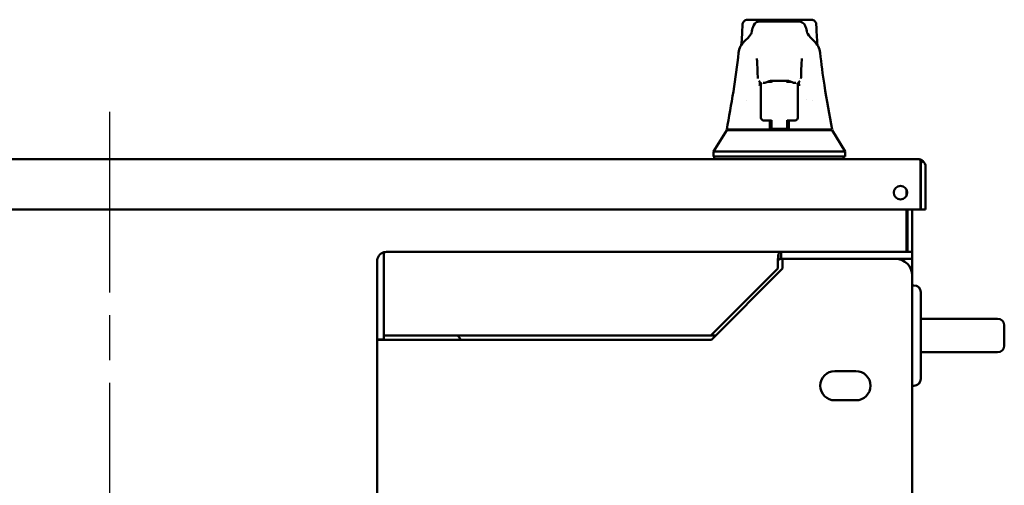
# Model space of a CAD drawing. Header units: inches. Extents: x 1 to 203, y 4 to 128.
# Tile 11 of 111: x 49.78 to 64.49, y 26.41 to 33.38. Entities that reach past the tile are written whole.
import ezdxf

# ---------------------------------------------------------------- set-up
doc = ezdxf.new("R2010")
doc.units = ezdxf.units.IN
doc.header["$LTSCALE"] = 6
doc.header["$MEASUREMENT"] = 0
doc.linetypes.add('CHAIN', pattern=[0.7087, 0.4724, -0.0591, 0.1181, -0.0591])
doc.layers.add('Centerline (ANSI)', color=7, linetype='Continuous', lineweight=25)
doc.layers.add('Visible (ANSI)', color=7, linetype='Continuous', lineweight=50)

msp = doc.modelspace()

# ---------------------------------------------------------------- linework, layer by layer
at = {"layer": 'Centerline (ANSI)', "linetype": 'CHAIN', "ltscale": 0.952448}
msp.add_line((51.1196, 31.997), (51.1196, 17.6576), dxfattribs=at)
at = {"layer": 'Visible (ANSI)'}
for p, q in [((60.5808, 33.2986), (60.5808, 33.2986)), ((60.6596, 33.3756), (61.6063, 33.3756)), ((61.431, 33.348), (60.8349, 33.348)), ((61.431, 33.348), (61.431, 33.348)), ((61.685, 33.2986), (61.685, 33.2986)), ((60.5613, 32.9754), (60.5613, 32.9754)), ((60.5891, 33.0046), (60.5891, 33.0046)), ((60.5984, 33.0257), (60.5984, 33.0257)), ((60.6106, 33.0231), (60.6106, 33.0231)), ((60.6214, 33.0636), (60.6214, 33.0636)), ((61.6444, 33.0636), (61.6444, 33.0636)), ((61.6552, 33.0231), (61.6552, 33.0231)), ((61.6675, 33.0256), (61.6675, 33.0256)), ((61.6767, 33.0046), (61.6767, 33.0046)), ((61.7045, 32.9754), (61.7045, 32.9754)), ((60.8428, 32.4493), (60.8428, 32.4493)), ((60.8573, 32.3524), (60.8573, 32.4049)), ((60.8884, 32.4307), (60.8922, 32.4307)), ((60.8924, 32.4307), (60.8936, 32.4307)), ((60.8936, 32.4307), (60.9039, 32.4307)), ((60.9322, 32.4443), (60.9322, 32.4443)), ((61.0148, 32.4443), (60.951, 32.4443)), ((60.9949, 32.4443), (60.9951, 32.4584)), ((60.9951, 32.4567), (60.9951, 32.4443)), ((60.9954, 32.4729), (60.9954, 32.4729)), ((61.2554, 32.4597), (61.0104, 32.4597)), ((61.0148, 32.4355), (61.0148, 32.4597)), ((61.251, 32.4597), (61.251, 32.4355)), ((61.3148, 32.4443), (61.251, 32.4443)), ((61.2709, 32.4443), (61.2707, 32.4584)), ((61.2707, 32.4581), (61.2707, 32.4443)), ((61.3336, 32.4443), (61.3336, 32.4443)), ((61.3619, 32.4307), (61.3722, 32.4307)), ((61.3722, 32.4307), (61.3735, 32.4307)), ((61.3774, 32.4307), (61.3736, 32.4307)), ((61.4085, 32.4049), (61.4085, 32.3524)), ((61.423, 32.4493), (61.423, 32.4493)), ((60.8573, 32.3524), (60.8573, 31.9198)), ((61.4085, 32.3524), (61.4085, 32.2515)), ((61.4085, 31.9198), (61.4085, 32.2515)), ((60.6359, 32.1742), (60.6359, 32.1742)), ((61.5379, 32.1748), (61.5379, 32.1748)), ((61.63, 32.1742), (61.63, 32.1742)), ((60.8573, 31.9097), (60.8573, 31.9198)), ((61.0148, 31.8703), (60.8967, 31.8703)), ((61.0022, 31.7338), (60.9998, 31.8703)), ((61.0148, 31.7417), (61.0148, 31.8741)), ((61.251, 31.8741), (61.251, 31.7417)), ((61.3691, 31.8703), (61.251, 31.8703)), ((61.266, 31.8703), (61.2636, 31.7338)), ((61.4085, 31.9097), (61.4085, 31.9198)), ((60.1487, 31.4071), (60.3455, 31.722)), ((60.9901, 31.7338), (60.3455, 31.7338)), ((60.3455, 31.722), (61.9204, 31.722)), ((60.5424, 31.722), (60.5424, 31.7338)), ((60.9901, 31.7338), (61.0022, 31.7338)), ((61.0022, 31.7338), (61.0024, 31.722)), ((61.0148, 31.7353), (61.0148, 31.7417)), ((61.251, 31.7417), (61.0148, 31.7417)), ((61.0148, 31.7353), (61.0148, 31.722)), ((61.0148, 31.7353), (61.251, 31.7353)), ((61.251, 31.7417), (61.251, 31.7353)), ((61.251, 31.722), (61.251, 31.7353)), ((61.2634, 31.722), (61.2636, 31.7338)), ((61.2636, 31.7338), (61.2758, 31.7338)), ((61.9204, 31.7338), (61.2758, 31.7338)), ((61.7235, 31.722), (61.7235, 31.7338)), ((61.9204, 31.722), (62.1172, 31.4071)), ((60.1487, 31.4071), (62.1172, 31.4071)), ((60.1487, 31.3283), (60.1487, 31.4071)), ((62.1172, 31.3283), (62.1172, 31.4071)), ((39.049, 31.2893), (63.2052, 31.2893)), ((60.1487, 31.3283), (62.1172, 31.3283)), ((60.1605, 31.3283), (60.1605, 31.2893)), ((62.0896, 31.3283), (62.0896, 31.2893)), ((63.2054, 31.2893), (63.2054, 31.2893)), ((63.2056, 31.2893), (63.2056, 31.2893)), ((63.2445, 31.2645), (63.2445, 31.1759)), ((63.2447, 31.2253), (63.2761, 31.2645)), ((63.2447, 31.1759), (63.2447, 31.2253)), ((63.2445, 31.1759), (63.2445, 30.5393)), ((63.2447, 31.1759), (63.2446, 31.1759)), ((63.2446, 31.1759), (63.2446, 30.5393)), ((63.3186, 31.1759), (63.3186, 30.5393)), ((63.0306, 30.8416), (63.0306, 30.7371)), ((39.0097, 30.5393), (63.2445, 30.5393)), ((63.0306, 30.5393), (63.0306, 29.9033)), ((63.0456, 30.5393), (63.0456, 29.9033)), ((63.1196, 30.5393), (63.1196, 29.9033)), ((63.3186, 30.5393), (63.2446, 30.5393)), ((55.2236, 29.8978), (55.2236, 29.7599)), ((55.2237, 29.7599), (55.2237, 29.8978)), ((55.263, 29.9033), (61.1599, 29.9033)), ((61.1196, 29.7917), (61.1196, 29.8757)), ((61.1599, 29.8223), (61.1599, 29.9033)), ((63.0445, 29.9033), (61.1599, 29.9033)), ((63.0445, 29.9033), (63.1196, 29.9033)), ((63.1196, 29.9033), (63.1196, 29.7993)), ((55.1196, 29.7599), (55.1196, 28.5914)), ((55.2236, 29.7599), (55.2236, 28.5914)), ((55.2236, 29.7599), (55.2237, 29.7599)), ((55.2237, 29.7599), (55.2237, 28.6533)), ((61.1098, 29.6533), (61.1098, 29.7599)), ((61.1599, 29.7993), (61.1599, 29.8223)), ((61.1821, 29.7993), (61.1599, 29.7993)), ((62.8696, 29.7993), (61.1821, 29.7993)), ((61.1821, 29.7993), (61.1821, 29.6538)), ((63.0445, 29.7993), (62.8696, 29.7993)), ((63.0445, 29.7993), (63.1196, 29.7993)), ((63.1196, 29.7599), (63.1196, 29.7993)), ((63.1196, 29.7599), (63.1196, 29.5493)), ((60.1098, 28.6533), (61.1098, 29.6533)), ((61.1821, 29.6538), (60.1196, 28.5913)), ((63.1196, 19.2573), (63.1196, 29.5493)), ((63.1446, 29.4033), (63.1196, 29.4033)), ((63.2446, 29.3033), (63.2446, 28.0033)), ((63.2446, 28.9033), (63.6166, 28.9033)), ((64.3946, 28.9033), (63.6166, 28.9033)), ((64.4946, 28.8033), (64.4946, 28.5033)), ((55.1196, 28.5914), (55.1196, 28.5913)), ((55.2236, 28.5914), (55.1196, 28.5914)), ((55.1196, 20.2153), (55.1196, 28.5913)), ((55.263, 28.5913), (55.1196, 28.5913)), ((55.2236, 28.5914), (55.2236, 28.5913)), ((55.2237, 28.6533), (60.1098, 28.6533)), ((60.1196, 28.5913), (55.263, 28.5913)), ((56.3206, 28.6533), (56.3696, 28.6043)), ((56.3696, 28.6043), (56.3696, 28.5913)), ((60.1816, 28.6533), (60.1098, 28.6533)), ((63.2446, 28.4033), (63.6166, 28.4033)), ((63.6166, 28.4033), (64.3946, 28.4033)), ((62.2759, 28.1221), (61.9634, 28.1221)), ((63.1446, 27.9033), (63.1196, 27.9033)), ((61.9634, 27.6846), (62.2759, 27.6846))]:
    msp.add_line(p, q, dxfattribs=at)
msp.add_circle((62.9436, 30.7893), 0.1015, dxfattribs=at)
for centre, radius, start, end in [((60.8967, 32.4049), 0.0394, 134.28783, 180), ((60.8967, 32.4049), 0.0394, 131.91325, 131.91755), ((61.3691, 32.4049), 0.0394, 48.08245, 48.08675), ((61.3691, 32.4049), 0.0394, 0, 45.71217), ((60.8967, 31.9097), 0.0394, 180.01758, 270), ((61.3691, 31.9097), 0.0394, 270, 359.98739), ((63.205, 31.1759), 0.1134, 89.80243, 89.90395), ((63.2052, 31.1759), 0.1134, 89.80243, 89.90395), ((63.2052, 31.1759), 0.1134, 0, 51.33616), ((63.2052, 31.1759), 0.0394, 0, 3.62293), ((55.263, 29.7599), 0.1434, 105.94747, 180), ((55.263, 29.7599), 0.1434, 90, 105.94747), ((55.263, 29.7599), 0.0394, 176.37707, 180), ((62.8696, 29.5493), 0.25, 0, 90), ((63.1446, 29.3033), 0.1, 0, 90), ((64.3946, 28.8033), 0.1, 0, 90), ((64.3946, 28.5033), 0.1, 270, 0), ((61.9634, 27.9033), 0.2187, 90, 270), ((62.2759, 27.9033), 0.2187, 270, 90), ((63.1446, 28.0033), 0.1, 270, 0)]:
    msp.add_arc(centre, radius, start, end, dxfattribs=at)
msp.add_ellipse((55.263, 29.7599), major_axis=(0, 0.1434), ratio=0.9980015, start_param=0, end_param=0.2783359, dxfattribs=at)
for points in [[(60.5627, 32.9966), (60.5729, 33.1019), (60.5788, 33.2012), (60.5808, 33.2986)], [(61.685, 33.2986), (61.6871, 33.2013), (61.6929, 33.102), (61.7031, 32.9966)], [(60.6214, 33.0636), (60.6882, 33.1208), (60.7148, 33.1699), (60.7159, 33.176)], [(61.5499, 33.176), (61.5511, 33.1699), (61.5777, 33.1208), (61.6444, 33.0636)], [(60.5228, 32.881), (60.5295, 32.9484), (60.5633, 33.0136), (60.621, 33.0633)], [(61.6448, 33.0633), (61.7026, 33.0136), (61.7363, 32.9484), (61.7431, 32.881)], [(60.3455, 31.7338), (60.414, 32.106), (60.4859, 32.4965), (60.5227, 32.8798)], [(60.7961, 32.791), (60.7957, 32.7925), (60.7953, 32.7933), (60.7953, 32.7933)], [(60.8388, 32.4483), (60.8342, 32.4521), (60.83, 32.4563), (60.8264, 32.461)], [(60.8425, 32.4455), (60.8411, 32.4264), (60.8396, 32.4066), (60.8382, 32.3859)], [(60.8924, 32.4307), (60.8923, 32.4307), (60.8922, 32.4307), (60.8922, 32.4307)], [(61.3736, 32.4307), (61.3736, 32.4307), (61.3735, 32.4307), (61.3735, 32.4307)], [(61.4277, 32.3859), (61.4262, 32.4066), (61.4248, 32.4264), (61.4233, 32.4455)], [(61.4394, 32.461), (61.4358, 32.4564), (61.4316, 32.4521), (61.427, 32.4483)], [(63.2445, 31.2645), (63.2314, 31.2804), (63.2185, 31.2892), (63.2054, 31.2893)], [(63.2761, 31.2645), (63.2562, 31.2804), (63.2311, 31.2892), (63.2056, 31.2893)], [(63.2447, 31.2253), (63.2447, 31.2253), (63.2446, 31.2254), (63.2445, 31.2254)], [(61.1196, 29.8757), (61.133, 29.8935), (61.1464, 29.9033), (61.1599, 29.9033)], [(61.1196, 29.7917), (61.1163, 29.7845), (61.1131, 29.7723), (61.1098, 29.7599)], [(61.1599, 29.7993), (61.1464, 29.7993), (61.133, 29.7966), (61.1196, 29.7917)]]:
    msp.add_open_spline(points, degree=3, dxfattribs=at)
for points, knots in [([(60.5808, 33.2986), (60.581, 33.3069), (60.5826, 33.3154), (60.5882, 33.3313), (60.5925, 33.3389), (60.603, 33.3523), (60.6095, 33.3582), (60.6238, 33.3675), (60.6318, 33.371), (60.6432, 33.3739), (60.6464, 33.3745), (60.6529, 33.3754), (60.6562, 33.3756), (60.6596, 33.3756)], [0, 0, 0, 0, 0.06376877, 0.06376877, 0.12873414, 0.12873414, 0.1937033, 0.1937033, 0.25853825, 0.25853825, 0.28335695, 0.28335695, 0.30856988, 0.30856988, 0.30856988, 0.30856988]), ([(60.7159, 33.176), (60.7233, 33.2145), (60.7305, 33.2445), (60.7508, 33.297), (60.7627, 33.348), (60.8349, 33.348)], [0, 0, 0, 0, 2.0325677, 2.0325677, 4.0750386, 4.0750386, 4.0750386, 4.0750386]), ([(61.431, 33.3478), (61.4642, 33.3478), (61.49, 33.3272), (61.5138, 33.2983), (61.5196, 33.2848), (61.5353, 33.2442), (61.5425, 33.2141), (61.5499, 33.1755)], [0, 0, 0, 0, 0.9707248, 0.9707248, 2.045486, 2.045486, 4.0788849, 4.0788849, 4.0788849, 4.0788849]), ([(61.6063, 33.3756), (61.6099, 33.3756), (61.6137, 33.3753), (61.6209, 33.3743), (61.6245, 33.3735), (61.6361, 33.3702), (61.644, 33.3665), (61.658, 33.3568), (61.6643, 33.3507), (61.6745, 33.337), (61.6785, 33.3292), (61.6835, 33.3138), (61.6848, 33.3062), (61.685, 33.2986)], [0, 0, 0, 0, 0.02813666, 0.02813666, 0.05572828, 0.05572828, 0.12056099, 0.12056099, 0.18544086, 0.18544086, 0.25063313, 0.25063313, 0.30862272, 0.30862272, 0.30862272, 0.30862272]), ([(61.7432, 32.8798), (61.7586, 32.7193), (61.7814, 32.5556), (61.841, 32.1721), (61.8802, 31.9518), (61.9204, 31.7338)], [0, 0, 0, 0, 1.2400665, 1.2400665, 2.9748072, 2.9748072, 2.9748072, 2.9748072]), ([(60.809, 32.52), (60.8073, 32.5918), (60.8052, 32.6534), (60.8007, 32.7458), (60.7978, 32.7797), (60.7961, 32.7912), (60.796, 32.7921), (60.796, 32.7921)], [0, 0, 0, 0, 0.7506517, 0.7506517, 1.4999543, 1.4999543, 1.605123, 1.605123, 1.605123, 1.605123]), ([(61.4699, 32.7921), (61.4699, 32.7921), (61.4699, 32.792), (61.4697, 32.7912), (61.4692, 32.7881), (61.4676, 32.7741), (61.4662, 32.7579), (61.463, 32.7049), (61.461, 32.6605), (61.4584, 32.5804), (61.4576, 32.5512), (61.4568, 32.52)], [0.0961564, 0.0961564, 0.0961564, 0.0961564, 0.1204085, 0.1204085, 0.3106383, 0.3106383, 0.7298364, 0.7298364, 1.380051, 1.380051, 1.7060593, 1.7060593, 1.7060593, 1.7060593]), ([(61.4705, 32.7933), (61.4705, 32.7933), (61.4702, 32.7926), (61.4697, 32.7912), (61.4697, 32.7911), (61.4697, 32.7911)], [1.04950605, 1.04950605, 1.04950605, 1.04950605, 1.32008194, 1.32008194, 1.3367525, 1.3367525, 1.3367525, 1.3367525]), ([(60.8106, 32.4977), (60.8106, 32.498), (60.8106, 32.4983), (60.8102, 32.5002), (60.8101, 32.5018), (60.8097, 32.5049), (60.8096, 32.5064), (60.8094, 32.5103), (60.8093, 32.5128), (60.8091, 32.5171), (60.8091, 32.5188), (60.809, 32.5205)], [0.283766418, 0.283766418, 0.283766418, 0.283766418, 0.286091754, 0.286091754, 0.300515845, 0.300515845, 0.317443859, 0.317443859, 0.348489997, 0.348489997, 0.365580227, 0.365580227, 0.365580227, 0.365580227]), ([(61.0104, 32.4597), (61.0038, 32.4597), (60.9972, 32.4589), (60.9843, 32.4563), (60.9779, 32.4544), (60.9629, 32.4493), (60.9545, 32.4457), (60.936, 32.438), (60.9265, 32.4339), (60.9117, 32.4311), (60.9078, 32.4307), (60.9039, 32.4307)], [0, 0, 0, 0, 0.05014631, 0.05014631, 0.10326115, 0.10326115, 0.18237709, 0.18237709, 0.2927216, 0.2927216, 0.32860493, 0.32860493, 0.32860493, 0.32860493]), ([(61.3619, 32.4307), (61.3553, 32.4307), (61.3491, 32.4319), (61.3364, 32.4354), (61.3297, 32.4381), (61.3155, 32.4439), (61.308, 32.4472), (61.2935, 32.4526), (61.2867, 32.4549), (61.2719, 32.4585), (61.2636, 32.4597), (61.2554, 32.4597)], [0, 0, 0, 0, 0.06000318, 0.06000318, 0.13374157, 0.13374157, 0.2077701, 0.2077701, 0.26595532, 0.26595532, 0.32848096, 0.32848096, 0.32848096, 0.32848096]), ([(61.4568, 32.5205), (61.4567, 32.5165), (61.4566, 32.5131), (61.4563, 32.5076), (61.4562, 32.5053), (61.4557, 32.5009), (61.4555, 32.4994), (61.4552, 32.4977)], [0, 0, 0, 0, 0.039102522, 0.039102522, 0.067912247, 0.067912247, 0.081682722, 0.081682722, 0.081682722, 0.081682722]), ([(60.9901, 31.8703), (60.9901, 31.8659), (60.9901, 31.8615), (60.9901, 31.837), (60.9901, 31.8169), (60.9901, 31.7865), (60.9901, 31.7761), (60.9901, 31.7551), (60.9901, 31.7445), (60.9901, 31.7338)], [0.27942626, 0.27942626, 0.27942626, 0.27942626, 0.3130048, 0.3130048, 0.46597463, 0.46597463, 0.545106, 0.545106, 0.62606835, 0.62606835, 0.62606835, 0.62606835]), ([(61.2758, 31.7338), (61.2758, 31.7445), (61.2758, 31.7551), (61.2758, 31.7761), (61.2758, 31.7865), (61.2758, 31.8169), (61.2758, 31.837), (61.2758, 31.8615), (61.2758, 31.8659), (61.2758, 31.8703)], [0.000001, 0.000001, 0.000001, 0.000001, 0.08096945, 0.08096945, 0.16010678, 0.16010678, 0.31308814, 0.31308814, 0.34666912, 0.34666912, 0.34666912, 0.34666912]), ([(61.1098, 29.7599), (61.1114, 29.7824), (61.1131, 29.8048), (61.1147, 29.8248), (61.1163, 29.8449), (61.118, 29.8624), (61.1196, 29.8757)], [0, 0, 0, 0, 0.5000006, 0.5000006, 0.5000006, 1, 1, 1, 1])]:
    msp.add_open_spline(points, degree=3, knots=knots, dxfattribs=at)

doc.saveas('drawing.dxf')
